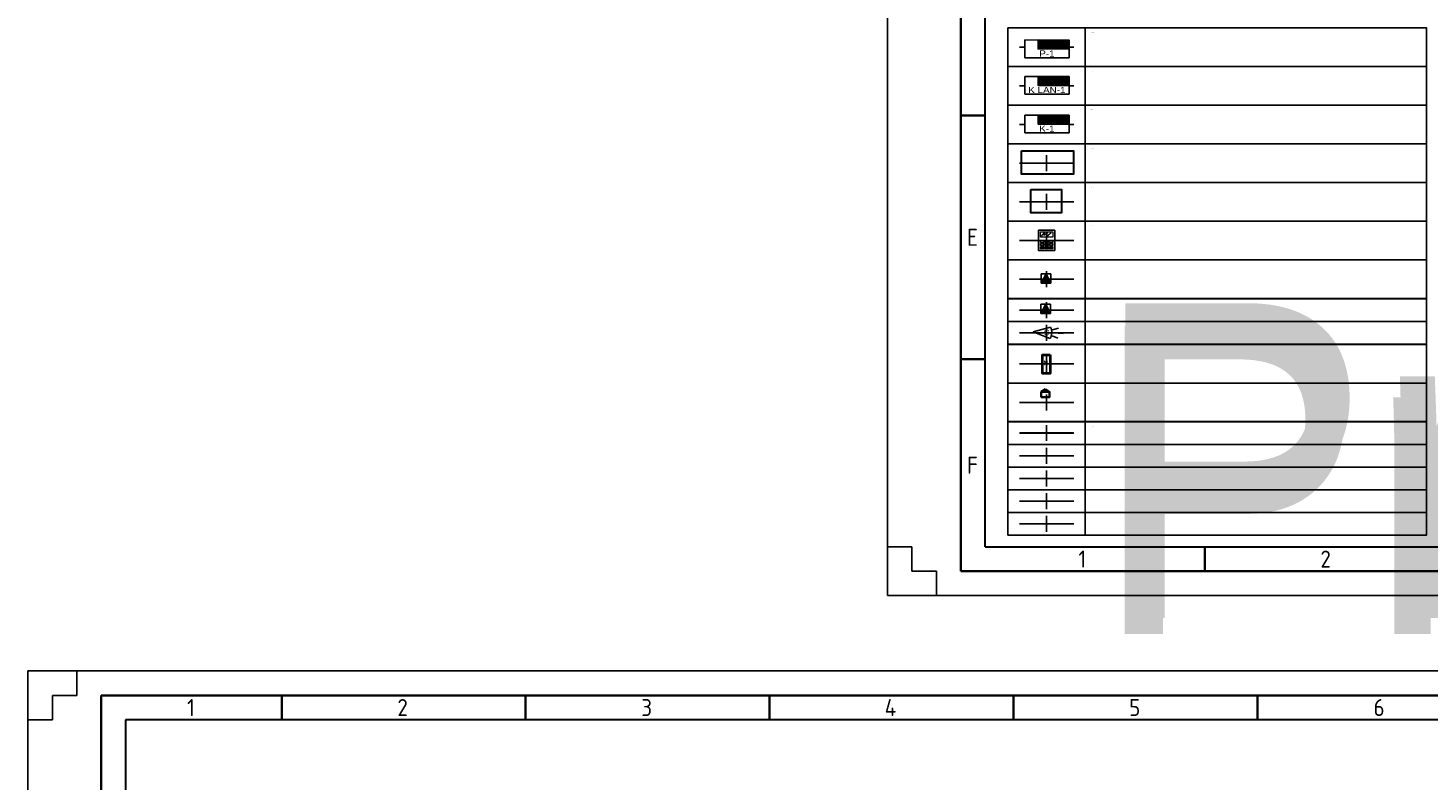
# Model space of a CAD drawing. Header units: millimetres. Extents: x -1662057 to -197461, y -941126 to 63888.
# Tile 29 of 209: x -1629150 to -1590217, y -725130 to -704200. Entities that reach past the tile are written whole.
import ezdxf
from ezdxf.enums import TextEntityAlignment as Align

# ---------------------------------------------------------------- set-up
doc = ezdxf.new("R2018")
doc.units = ezdxf.units.MM
doc.set_wipeout_variables(frame=1)
doc.layers.get('0').update_dxf_attribs({"linetype": 'CONTINUOUS'})
for name, color, linetype in [('Apsardze', 5, 'CONTINUOUS'), ('ESS AS', 5, 'CONTINUOUS'), ('ESS_AS_iekartas', 102, 'CONTINUOUS'), ('Rasējuma lapa', 7, 'CONTINUOUS'), ('VS AS', 7, 'CONTINUOUS'), ('VS-AS_Iekartas', 5, 'CONTINUOUS'), ('VS_Apzimejumi', 7, 'CONTINUOUS')]:
    doc.layers.add(name, color=color, linetype=linetype)
for name, color, linetype, lineweight in [('AS_detektori', 234, 'CONTINUOUS', 15), ('AS_kabelis', 16, 'CONTINUOUS', 15), ('Vājstrāvas tīkls', 5, 'CONTINUOUS', 30)]:
    doc.layers.add(name, color=color, linetype=linetype, lineweight=lineweight)
doc.layers.add('VS_Info', color=21, linetype='CONTINUOUS', plot=False)
doc.styles.add('ARIAL', font='arialbd.ttf')
doc.styles.add('DEL_Arial Narrow', font='ARIALN.TTF')
doc.styles.add('ISO', font='iso')
doc.styles.add('ROMANS', font='arial.ttf', dxfattribs={"width": 0.8, "oblique": 15})
doc.styles.add('WMF-Arial0', font='arialbd.ttf')

# ---------------------------------------------------------------- blocks, each defined once
blk = doc.blocks.new('A3_L')
at = {"layer": 'Rasējuma lapa'}
for p, q in [((-420, 0), (-420, 297)), ((-420, 0), (-420, 10)), ((-420, 10), (-415, 10)), ((-415, 10), (-415, 5)), ((-415, 5), (-410, 5)), ((-410, 5), (-410, 0)), ((-420, 0), (0, 0)), ((-410, 0), (-420, 0))]:
    blk.add_line(p, q, dxfattribs=at)
at = {"layer": 'Rasējuma lapa', "lineweight": 35}
for p, q in [((-405, 5), (-405, 292)), ((-400, 98.5), (-405, 98.5)), ((-400, 48.5), (-405, 48.5)), ((-355, 5), (-355, 10)), ((-405, 5), (-5, 5))]:
    blk.add_line(p, q, dxfattribs=at)
at = {"layer": 'Rasējuma lapa', "lineweight": 30}
for q in [(-400, 287), (-10, 10)]:
    blk.add_line((-400, 10), q, dxfattribs=at)
at = {"layer": 'Rasējuma lapa', "style": 'ISO'}
for s, p in [('E', (-403.73, 71.75)), ('F', (-403.73, 25)), ('1', (-380.88, 5.75)), ('2', (-331.29, 5.75))]:
    blk.add_text(s, height=3.5, dxfattribs=at).set_placement(p)
blk = doc.blocks.new('*U1305')
at = {"layer": 'Rasējuma lapa'}
blk.add_blockref('A3_L', (0, 0), dxfattribs=at)
blk = doc.blocks.new('A2_L')
at = {"layer": 'Rasējuma lapa'}
for p, q in [((0, 420), (-594, 420)), ((-594, 420), (-594, 0)), ((-584, 420), (-584, 415)), ((-584, 415), (-589, 415)), ((-589, 415), (-589, 410)), ((-589, 410), (-594, 410))]:
    blk.add_line(p, q, dxfattribs=at)
at = {"layer": 'Rasējuma lapa', "lineweight": 35}
for p, q in [((-5, 415), (-579, 415)), ((-579, 415), (-579, 5)), ((-542, 410), (-542, 415)), ((-492, 410), (-492, 415)), ((-442, 410), (-442, 415)), ((-392, 410), (-392, 415)), ((-342, 410), (-342, 415))]:
    blk.add_line(p, q, dxfattribs=at)
at = {"layer": 'Rasējuma lapa', "lineweight": 30}
for p, q in [((-10, 410), (-574, 410)), ((-574, 410), (-574, 10))]:
    blk.add_line(p, q, dxfattribs=at)
at = {"layer": 'Rasējuma lapa', "style": 'ISO'}
for s, p in [('1', (-561.38, 410.75)), ('2', (-518.29, 410.75)), ('3', (-468.3, 410.75)), ('4', (-418.4, 410.75)), ('5', (-368.3, 410.75)), ('6', (-318.21, 410.75))]:
    blk.add_text(s, height=3.5, dxfattribs=at).set_placement(p)
blk = doc.blocks.new('*U1302')
at = {"layer": 'Rasējuma lapa'}
blk.add_blockref('A2_L', (0, 0), dxfattribs=at)
blk = doc.blocks.new('*U1709')
at = {"layer": 'VS_Apzimejumi', "ltscale": 25}
blk.add_lwpolyline([(-1700, 0), (-1700, -850), (0, -850), (0, 0), (-1700, 0)], dxfattribs=at)
at = {"layer": 'VS_Apzimejumi'}
blk.add_lwpolyline([(0, 0), (7500, 0), (7500, -850), (0, -850), (0, 0)], dxfattribs=at)
at = {"layer": 'VS_Info'}
blk.add_line((-1445, -425), (-255, -425), dxfattribs=at)
blk.add_lwpolyline([(-850, -250), (-850, -600)], dxfattribs=at)
at = {"lineweight": 30, "flags": 104}
blk.add_attdef('NOSAUKUMS', text='', height=200, dxfattribs=at).set_placement((121, -99), align=Align.TOP_LEFT)
blk = doc.blocks.new('*U1710')
at = {"layer": 'VS_Apzimejumi', "ltscale": 25}
blk.add_lwpolyline([(-1700, 0), (-1700, -500), (0, -500), (0, 0), (-1700, 0)], dxfattribs=at)
at = {"layer": 'VS_Apzimejumi'}
blk.add_lwpolyline([(0, 0), (7500, 0), (7500, -500), (0, -500), (0, 0)], dxfattribs=at)
at = {"layer": 'VS_Info'}
blk.add_line((-1445, -250), (-255, -250), dxfattribs=at)
blk.add_lwpolyline([(-850, -75), (-850, -425)], dxfattribs=at)
at = {"lineweight": 30, "flags": 104}
blk.add_attdef('NOSAUKUMS', text='', height=200, dxfattribs=at).set_placement((121, -99), align=Align.TOP_LEFT)
blk = doc.blocks.new('*U2829')
at = {"layer": 'Vājstrāvas tīkls', "color": 234, "lineweight": 9}
for p, q in [((-140, 385), (-54, 479)), ((-54, 479), (-72, 402)), ((-72, 402), (15, 478)), ((-13, 367), (118, 481)), ((15, 478), (-13, 367))]:
    blk.add_line(p, q, dxfattribs=at)
at = {"layer": 'Vājstrāvas tīkls', "color": 234, "lineweight": 15, "ltscale": 0.05}
blk.add_lwpolyline([(-217, 542), (217, 542), (217, 0), (-217, 0)], close=True, dxfattribs=at)
at = {"layer": 'Vājstrāvas tīkls', "color": 234, "lineweight": 25, "ltscale": 0.05}
for points in [[(-217, 542), (217, 542), (217, 0), (-217, 0)], [(-164, 268), (-77, 268), (-77, 217), (-164, 217)], [(-164, 184), (-77, 184), (-77, 133), (-164, 133)], [(-164, 100), (-77, 100), (-77, 49), (-164, 49)], [(-44, 268), (44, 268), (44, 217), (-44, 217)], [(-44, 184), (44, 184), (44, 133), (-44, 133)], [(-44, 100), (44, 100), (44, 49), (-44, 49)], [(77, 268), (164, 268), (164, 217), (77, 217)], [(77, 184), (164, 184), (164, 133), (77, 133)], [(77, 100), (164, 100), (164, 49), (77, 49)]]:
    blk.add_lwpolyline(points, close=True, dxfattribs=at)
at = {"layer": 'Vājstrāvas tīkls', "color": 234, "lineweight": 9, "ltscale": 0.05}
blk.add_lwpolyline([(-164, 502), (164, 502), (164, 354), (-164, 354)], close=True, dxfattribs=at)
at = {"layer": 'AS_detektori', "lineweight": 5, "style": 'ARIAL'}
blk.add_attdef('KEYPAD', text='', height=188, dxfattribs=at).set_placement((-596, 331), align=Align.CENTER)
blk = doc.blocks.new('DEL_VS-AS_kontroles_panelis')
blk.add_wipeout([(-326, 261), (326, 261), (326, -1), (-326, -1)]).dxf.layer = 'AS_kabelis'
at = {"layer": 'VS-AS_Iekartas', "color": 0}
for p, q in [((-325, 260), (325, 260)), ((-325, 0), (-325, 260)), ((-130, 252), (-122, 260)), ((-130, 229), (-99, 260)), ((-130, 207), (-77, 260)), ((-130, 184), (-54, 260)), ((-130, 162), (-32, 260)), ((-130, 139), (-9, 260)), ((-18, 130), (-130, 242)), ((-40, 130), (-130, 220)), ((5, 130), (-125, 260)), ((-117, 130), (13, 260)), ((27, 130), (-103, 260)), ((-95, 130), (35, 260)), ((50, 130), (-80, 260)), ((-72, 130), (58, 260)), ((72, 130), (-58, 260)), ((-50, 130), (80, 260)), ((95, 130), (-35, 260)), ((-27, 130), (103, 260)), ((117, 130), (-13, 260)), ((-5, 130), (125, 260)), ((139, 130), (9, 260)), ((18, 130), (148, 260)), ((162, 130), (32, 260)), ((40, 130), (170, 260)), ((184, 130), (54, 260)), ((63, 130), (193, 260)), ((207, 130), (77, 260)), ((85, 130), (215, 260)), ((229, 130), (99, 260)), ((108, 130), (238, 260)), ((252, 130), (122, 260)), ((130, 130), (260, 260)), ((274, 130), (144, 260)), ((152, 130), (282, 260)), ((297, 130), (167, 260)), ((175, 130), (305, 260)), ((319, 130), (189, 260)), ((197, 130), (325, 258)), ((325, 146), (211, 260)), ((220, 130), (325, 235)), ((325, 169), (234, 260)), ((242, 130), (325, 213)), ((325, 191), (256, 260)), ((325, 214), (279, 260)), ((325, 236), (301, 260)), ((325, 259), (324, 260)), ((325, 260), (325, 0)), ((325, 0), (-325, 0)), ((-63, 130), (-130, 197)), ((-85, 130), (-130, 175)), ((-108, 130), (-130, 152)), ((265, 130), (325, 190)), ((287, 130), (325, 168)), ((310, 130), (325, 145))]:
    blk.add_line(p, q, dxfattribs=at)
blk.add_lwpolyline([(-130, 260), (325, 260), (325, 130), (-130, 130)], close=True, dxfattribs=at)
at = {"layer": 'VS-AS_Iekartas', "color": 0, "style": 'DEL_Arial Narrow', "width": 1.4}
blk.add_attdef('TIPS', text='', height=90, dxfattribs=at).set_placement((0, -10), align=Align.BOTTOM_CENTER)
blk = doc.blocks.new('smk')
at = {"layer": 'Apsardze'}
for p, q in [((-200, 0), (-200, 200)), ((-200, 0), (-100, 200)), ((-200, 200), (0, 200)), ((0, 0), (-200, 0)), ((-100, 200), (0, 0)), ((0, 200), (0, 0))]:
    blk.add_line(p, q, dxfattribs=at)
at = {"layer": 'Apsardze', "linetype": 'ByBlock'}
for p, q in [((-188, 25), (-13, 25)), ((-170, 60), (-30, 60)), ((-152, 96), (-48, 96)), ((-135, 131), (-65, 131)), ((-117, 166), (-83, 166))]:
    blk.add_line(p, q, dxfattribs=at)
blk = doc.blocks.new('pir')
at = {"layer": 'Apsardze'}
for p, q in [((-530, 1), (-797, 1)), ((-512, 81), (-665, 133)), ((0, 0), (-457, 153)), ((0, 0), (-457, -152)), ((-512, -84), (-662, -135))]:
    blk.add_line(p, q, dxfattribs=at)
blk.add_arc((-151, 1), 342, 153.6522, 206.5245, dxfattribs=at)

msp = doc.modelspace()

# ---------------------------------------------------------------- linework, layer by layer
at = {"layer": 'ESS AS', "color": 1, "lineweight": 35, "ltscale": 2, "transparency": 33554687}
for p, q in [((-1600858.07582, -714251.7931), (-1600972.25411, -714326.69529)), ((-1600855.69657, -714251.7931), (-1600741.51828, -714326.69529))]:
    msp.add_line(p, q, dxfattribs=at)
at = {"layer": 'ESS AS', "color": 5, "lineweight": 40, "ltscale": 2, "transparency": 33554687}
msp.add_lwpolyline([(-1600722.73083, -713292.72592), (-1600722.73083, -713813.92702), (-1600940.48018, -713813.92702), (-1600940.48018, -713292.72592)], close=True, dxfattribs=at)
at = {"layer": 'ESS AS', "color": 1, "lineweight": 35, "ltscale": 2, "transparency": 33554687}
msp.add_lwpolyline([(-1600972.38249, -714326.82982), (-1600742.10025, -714326.82982), (-1600742.10025, -714473.32215), (-1600972.38249, -714473.32215)], close=True, dxfattribs=at)
at = {"layer": 'ESS AS', "color": 5, "transparency": 33554687, "const_width": 31.64062}
for points in [[(-1601576.01921, -715461.47582), (-1600069.92546, -715461.47582)], [(-1601576.01921, -716102.72582), (-1600069.92546, -716102.72582)]]:
    msp.add_lwpolyline(points, dxfattribs=at)
at = {"layer": 'ESS AS', "color": 6, "transparency": 33554687, "const_width": 31.64062}
for points in [[(-1601576.01921, -716738.34969), (-1600069.92546, -716738.34969)], [(-1601576.01921, -717366.07714), (-1600069.92546, -717366.07714)]]:
    msp.add_lwpolyline(points, dxfattribs=at)
at = {"layer": 'ESS AS', "color": 1, "transparency": 33554687, "const_width": 31.64062}
msp.add_lwpolyline([(-1601576.01921, -718006.55046), (-1600069.92546, -718006.55046)], dxfattribs=at)
at = {"layer": 'ESS_AS_iekartas', "color": 5, "lineweight": 30}
msp.add_lwpolyline([(-1601523.44169, -707615.18137), (-1600075.17158, -707615.18137), (-1600075.17158, -708268.2282), (-1601523.44169, -708268.2282)], close=True, dxfattribs=at)
at = {"layer": 'ESS_AS_iekartas', "color": 6, "lineweight": 30}
msp.add_lwpolyline([(-1601259.65005, -708690.97383), (-1600412.10857, -708690.97383), (-1600412.10857, -709344.02067), (-1601259.65005, -709344.02067)], close=True, dxfattribs=at)

# ---------------------------------------------------------------- block references
at = {"layer": 'ESS AS', "transparency": 33554687}
ref = msp.add_blockref('*U1709', (-1599747.19108, -704199.97103), dxfattribs=dict(at, xscale=1.265625, yscale=1.265625, zscale=1.265625))
lines = msp.add_mtext('Projekt. 8 zonu paplāšinātājs Integriti - 8 Zone UniBus,\\PINTG-996500PCB&KIT', dxfattribs={"layer": '0', "insert": (-1599594.35875, -704325.1063), "char_height": 2.5, "attachment_point": 1})
ref.add_attrib('NOSAUKUMS', '', (-1599594.35875, -704325.1063), dxfattribs={"flags": 104}).embed_mtext(lines)
ref = msp.add_blockref('*U1709', (-1599747.19108, -705275.77071), dxfattribs=dict(at, xscale=1.265625, yscale=1.265625, zscale=1.265625))
lines = msp.add_mtext('Projekt. divu durvju kontrolieris Intelligent LAN Access\\PModule. INTG-996018PCB&K', dxfattribs={"layer": '0', "insert": (-1599594.35875, -705400.90598), "char_height": 2.5, "attachment_point": 1})
ref.add_attrib('NOSAUKUMS', '', (-1599594.35875, -705400.90598), dxfattribs={"flags": 104}).embed_mtext(lines)
ref = msp.add_blockref('*U1709', (-1599747.19108, -706351.56728), dxfattribs=dict(at, xscale=1.265625, yscale=1.265625, zscale=1.265625))
lines = msp.add_mtext('Projekt. UniBus Divu durvju kontrolieris-paplāšinātājs \\PINTG-996535PCB&K', dxfattribs={"layer": '0', "insert": (-1599594.35875, -706476.70255), "char_height": 2.5, "attachment_point": 1})
ref.add_attrib('NOSAUKUMS', '', (-1599594.35875, -706476.70255), dxfattribs={"flags": 104}).embed_mtext(lines)
ref = msp.add_blockref('*U1709', (-1599747.19108, -707427.2243), dxfattribs=dict(at, xscale=1.265625, yscale=1.265625, zscale=1.265625))
lines = msp.add_mtext('Projekt. metāliskā kārba ar barošanas bloku 8A \\PINTG-995203PE8EU', dxfattribs={"layer": '0', "insert": (-1599594.35875, -707552.35956), "char_height": 2.5, "attachment_point": 1})
ref.add_attrib('NOSAUKUMS', '', (-1599594.35875, -707552.35956), dxfattribs={"flags": 104}).embed_mtext(lines)
ref = msp.add_blockref('*U1709', (-1599747.19108, -708503.01676), dxfattribs=dict(at, xscale=1.265625, yscale=1.265625, zscale=1.265625))
lines = msp.add_mtext('Projekt. metāliskā kārba ar barošanas bloku 3A \\PINTG-995201PEEU3', dxfattribs={"layer": '0', "insert": (-1599594.35875, -708628.15203), "char_height": 2.5, "attachment_point": 1})
ref.add_attrib('NOSAUKUMS', '', (-1599594.35875, -708628.15203), dxfattribs={"flags": 104}).embed_mtext(lines)
ref = msp.add_blockref('*U1709', (-1599747.19108, -709578.80269), dxfattribs=dict(at, xscale=1.265625, yscale=1.265625, zscale=1.265625))
lines = msp.add_mtext('Projekt. LCD vadības tastatūra Prisma Terminal \\Pfor Integriti - White INTG-996400', dxfattribs={"layer": '0', "insert": (-1599594.35875, -709703.93795), "char_height": 2.5, "attachment_point": 1})
ref.add_attrib('NOSAUKUMS', '', (-1599594.35875, -709703.93795), dxfattribs={"flags": 104}).embed_mtext(lines)
ref = msp.add_blockref('*U2829', (-1600822.97233, -710391.80194), dxfattribs=dict(at, xscale=1.0418625, yscale=1.0418625, zscale=1.0418625))
lines = msp.add_mtext('VP ', dxfattribs={"layer": 'AS_detektori', "lineweight": 5, "insert": (-1601443.62239, -710046.98759), "char_height": 2.5, "attachment_point": 1, "bg_fill": 3, "box_fill_scale": 1, "bg_fill_color": 256, "bg_fill_transparency": 0})
ref.add_attrib('KEYPAD', '', (-1601443.62239, -710046.98759), dxfattribs={"flags": 104}).embed_mtext(lines)
ref = msp.add_blockref('*U1709', (-1599747.19108, -710654.56579), dxfattribs=dict(at, xscale=1.265625, yscale=1.265625, zscale=1.265625))
lines = msp.add_mtext('Projekt. magnētiskais kontakts vārtiem, uzliekamais, \\Pnostrādāšanas attālums 7.3 cm ar plāksni MS-55', dxfattribs={"layer": '0', "insert": (-1599594.35875, -710779.70105), "char_height": 2.5, "attachment_point": 1})
ref.add_attrib('NOSAUKUMS', '', (-1599594.35875, -710779.70105), dxfattribs={"flags": 104}).embed_mtext(lines)
ref = msp.add_blockref('*U1710', (-1599747.19108, -711733.85908), dxfattribs=dict(at, xscale=1.265625, yscale=1.265625, zscale=1.265625))
lines = msp.add_mtext('Projekt. durvju magnētiskie kontakti ZDD-417M', dxfattribs={"layer": '0', "insert": (-1599594.35875, -711858.99434), "char_height": 8762.180394, "attachment_point": 1})
ref.add_attrib('NOSAUKUMS', '', (-1599594.35875, -711858.99434), dxfattribs={"flags": 104}).embed_mtext(lines)
ref = msp.add_blockref('*U1710', (-1599747.19108, -712366.48927), dxfattribs=dict(at, xscale=1.265625, yscale=1.265625, zscale=1.265625))
lines = msp.add_mtext('Projekt. kombinētajs detektors TITAN GB', dxfattribs={"layer": '0', "insert": (-1599594.35875, -712491.62454), "char_height": 8572.5175739, "attachment_point": 1})
ref.add_attrib('NOSAUKUMS', '', (-1599594.35875, -712491.62454), dxfattribs={"flags": 104}).embed_mtext(lines)
ref = msp.add_blockref('*U1709', (-1599747.19108, -713006.40345), dxfattribs=dict(at, xscale=1.265625, yscale=1.265625, zscale=1.265625))
lines = msp.add_mtext('Projekt. Karšu nolāsītājs ar kodu šifrātoru \\P(datu protokols E-Marim un RS485) INTG-994725', dxfattribs={"layer": '0', "insert": (-1599594.35875, -713131.53872), "char_height": 2.5, "attachment_point": 1})
ref.add_attrib('NOSAUKUMS', '', (-1599594.35875, -713131.53872), dxfattribs={"flags": 104}).embed_mtext(lines)
ref = msp.add_blockref('*U1709', (-1599747.19108, -714082.07679), dxfattribs=dict(at, xscale=1.265625, yscale=1.265625, zscale=1.265625))
lines = msp.add_mtext('Projekt. elektromagnētiskais sprūds, normāli atvērts (NO)\\PEff-Eff, 12/24Vdc, Eff-Eff 138W.13-----E91', dxfattribs={"layer": '0', "insert": (-1599594.35875, -714207.21206), "char_height": 2.5, "attachment_point": 1})
ref.add_attrib('NOSAUKUMS', '', (-1599594.35875, -714207.21206), dxfattribs={"flags": 104}).embed_mtext(lines)
ref = msp.add_blockref('*U1710', (-1599747.19108, -715156.31844), dxfattribs=dict(at, xscale=1.265625, yscale=1.265625, zscale=1.265625))
lines = msp.add_mtext('Projekt. kabelis (magnētkontaktiem) CQR 4x0,22', dxfattribs={"layer": '0', "insert": (-1599594.35875, -715281.45371), "char_height": 2.5, "attachment_point": 1})
ref.add_attrib('NOSAUKUMS', '', (-1599594.35875, -715281.45371), dxfattribs={"flags": 104}).embed_mtext(lines)
ref = msp.add_blockref('*U1710', (-1599747.19108, -715789.13094), dxfattribs=dict(at, xscale=1.265625, yscale=1.265625, zscale=1.265625))
lines = msp.add_mtext('Projekt. kabelis (kustības detektoriem) CQR 8x0,22', dxfattribs={"layer": '0', "insert": (-1599594.35875, -715914.26621), "char_height": 2.5, "attachment_point": 1})
ref.add_attrib('NOSAUKUMS', '', (-1599594.35875, -715914.26621), dxfattribs={"flags": 104}).embed_mtext(lines)
ref = msp.add_blockref('*U1710', (-1599747.19108, -716421.94344), dxfattribs=dict(at, xscale=1.265625, yscale=1.265625, zscale=1.265625))
lines = msp.add_mtext('Projekt. kabelis (tastatūrām) Cat5e FTP 4x2x0.5', dxfattribs={"layer": '0', "insert": (-1599594.35875, -716547.07871), "char_height": 2.5, "attachment_point": 1})
ref.add_attrib('NOSAUKUMS', '', (-1599594.35875, -716547.07871), dxfattribs={"flags": 104}).embed_mtext(lines)
ref = msp.add_blockref('*U1710', (-1599747.19108, -717049.67089), dxfattribs=dict(at, xscale=1.265625, yscale=1.265625, zscale=1.265625))
lines = msp.add_mtext('Projekt. kabelis (panelim) Cat5e FTP  4x2x0.5', dxfattribs={"layer": '0', "insert": (-1599594.35875, -717174.80616), "char_height": 2.5, "attachment_point": 1})
ref.add_attrib('NOSAUKUMS', '', (-1599594.35875, -717174.80616), dxfattribs={"flags": 104}).embed_mtext(lines)
ref = msp.add_blockref('*U1710', (-1599747.19108, -717682.09508), dxfattribs=dict(at, xscale=1.265625, yscale=1.265625, zscale=1.265625))
lines = msp.add_mtext('Projekt. kabelis (sprūdam) Omy 2x1.0', dxfattribs={"layer": '0', "insert": (-1599594.35875, -717807.23034), "char_height": 2.5, "attachment_point": 1})
ref.add_attrib('NOSAUKUMS', '', (-1599594.35875, -717807.23034), dxfattribs={"flags": 104}).embed_mtext(lines)
at = {"layer": 'Rasējuma lapa', "xscale": 135.6730224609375, "yscale": 135.6730224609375, "zscale": 135.6730224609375}
for name, p in [('*U1305', (-1548262.87916, -719998.38818)), ('*U1302', (-1548560.09211, -779077.99725))]:
    msp.add_blockref(name, p, dxfattribs=at)
at = {"layer": 'VS AS', "xscale": 1.318359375, "yscale": 1.318359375, "zscale": 1.318359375}
for p in [(-1600707.95413, -711304.7293), (-1600717.41413, -712149.84667)]:
    msp.add_blockref('smk', p, dxfattribs=at)
at = {"layer": 'VS AS', "xscale": 1.0546875, "yscale": 1.0546875, "zscale": 1.0546875, "rotation": 176.8636173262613}
msp.add_blockref('pir', (-1601201.64502, -712657.19559), dxfattribs=at)

# ---------------------------------------------------------------- texts
at = {"layer": 'ESS AS', "color": 5, "transparency": 33554687, "style": 'WMF-Arial0'}
msp.add_text('N', height=133.25214, dxfattribs=at).set_placement((-1600912.2396, -713590.3568))
at = {"layer": 'VS AS', "color": 5, "style": 'ROMANS'}
msp.add_text('S', height=158.20312, rotation=176.863617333, dxfattribs=at).set_placement((-1600743.99686, -712599.78571, 875.19667))

# ---------------------------------------------------------------- next in the draw order: block references
at = {"layer": 'ESS AS', "color": 116, "true_color": 0x136734, "transparency": 33554687}
ref = msp.add_blockref('DEL_VS-AS_kontroles_panelis', (-1600815.20992, -705028.15825), dxfattribs=dict(at, xscale=1.8984375, yscale=1.8984375, zscale=1.8984375, rotation=359.9240141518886))
ref.add_attrib('TIPS', 'P-1', dxfattribs={"layer": 'VS-AS_Iekartas', "height": 170.859375, "rotation": 359.92401415, "style": 'DEL_Arial Narrow', "width": 1.4}).set_placement((-1600815.2351, -705047.14261), align=Align.BOTTOM_CENTER)
at = {"layer": 'ESS AS', "color": 5, "transparency": 33554687}
ref = msp.add_blockref('DEL_VS-AS_kontroles_panelis', (-1600815.20992, -706044.73891), dxfattribs=dict(at, xscale=1.8984375, yscale=1.8984375, zscale=1.8984375, rotation=359.9240141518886))
ref.add_attrib('TIPS', 'K LAN-1', dxfattribs={"layer": 'VS-AS_Iekartas', "height": 170.859375, "rotation": 359.92401415, "style": 'DEL_Arial Narrow', "width": 1.4}).set_placement((-1600815.2351, -706063.72327), align=Align.BOTTOM_CENTER)
ref = msp.add_blockref('DEL_VS-AS_kontroles_panelis', (-1600815.20992, -707120.53548), dxfattribs=dict(at, xscale=1.8984375, yscale=1.8984375, zscale=1.8984375, rotation=359.9240141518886))
ref.add_attrib('TIPS', 'K-1', dxfattribs={"layer": 'VS-AS_Iekartas', "height": 170.859375, "rotation": 359.92401415, "style": 'DEL_Arial Narrow', "width": 1.4}).set_placement((-1600815.2351, -707139.51984), align=Align.BOTTOM_CENTER)

doc.saveas('drawing.dxf')
